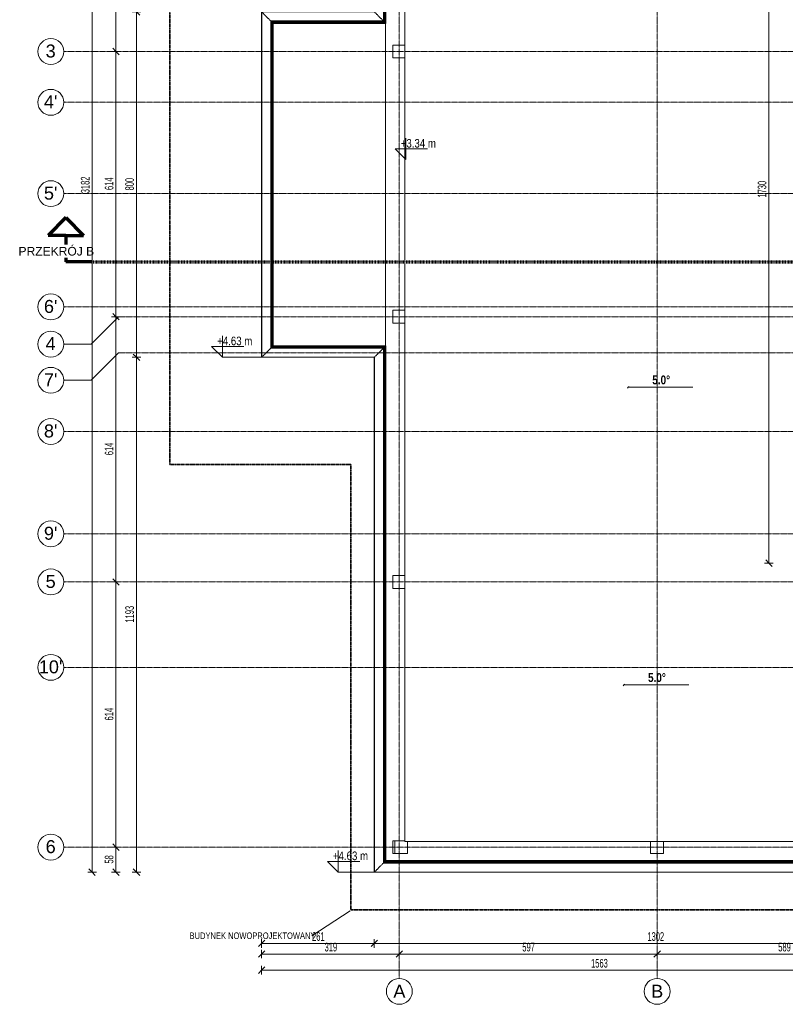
# Model space of a CAD drawing. Header units: millimetres. Extents: x 5238 to 79025, y -25411 to 16655.
# Tile 1 of 8: x 20194 to 37934, y -24465 to -1655. Entities that reach past the tile are written whole.
import ezdxf

# ---------------------------------------------------------------- set-up
doc = ezdxf.new("R2010")
doc.units = ezdxf.units.MM
for name, pattern in [('__FK_przerywana', [3.2004, 1.6002, -1.6002]), ('Kreska', [6.35, 3.175, -3.175]), ('Linia siatki', [22.225, 12.7, -3.175, 3.175, -3.175])]:
    doc.linetypes.add(name, pattern=pattern)
for name, color, linetype, lineweight in [('A-ANNO-DIMS', 7, 'Continuous', 5), ('A-ANNO-DIMS-100', 7, 'Continuous', 5), ('A-DETL-MBND', 7, 'Continuous', 5), ('G-ANNO-DIMS', 7, 'Continuous', 5), ('G-ANNO-SYMB', 7, 'Continuous', 5), ('G-ANNO-TEXT', 7, 'Continuous', 5), ('S-COLS-SYMB', 7, 'Continuous', 18), ('S-GRID', 7, 'Continuous', 5), ('S-GRID-IDEN', 7, 'Continuous', 5)]:
    doc.layers.add(name, color=color, linetype=linetype, lineweight=lineweight)
doc.layers.add('A-DETL', color=7, linetype='Continuous', lineweight=5, true_color=0x00a600)
doc.styles.add('Arial_1', font='arial.ttf', dxfattribs={"height": 200})
doc.styles.add('Arial_2', font='arial.ttf', dxfattribs={"height": 300})
doc.styles.add('Arial_3', font='arial.ttf', dxfattribs={"width": 0.8, "height": 200})
doc.styles.add('Arial_4', font='arial.ttf', dxfattribs={"width": 0.8, "height": 150})
doc.styles.add('Arial_5', font='arial.ttf', dxfattribs={"width": 0.6, "height": 200})
doc.styles.add('Arial_B', font='arialbd.ttf', dxfattribs={"width": 0.8, "height": 206.349206})
doc.dimstyles.new('standard_wielkość_otworów', dxfattribs={"dimscale": 304.8, "dimtxt": 204.05188, "dimasz": 0.492126, "dimexe": 0.328084, "dimexo": 0.0625, "dimgap": 0, "dimtad": 1, "dimdec": 0, "dimlfac": 0.1, "dimzin": 0, "dimdsep": 46, "dimtxsty": 'Arial_5', "dimblk1": 'OBLIQUE', "dimblk2": 'OBLIQUE', "dimsah": 1, "dimcen": 0.09, "dimazin": 0, "dimtfac": 1, "dimtdec": 4, "dimtix": 1, "dimtmove": 0, "dimatfit": 3, "dimfxl": 0.328084, "dimfxlon": 1, "dimtvp": 1, "dimtolj": 1, "dimtzin": 0, "dimarcsym": 2})

# ---------------------------------------------------------------- blocks, each defined once
blk = doc.blocks.new('Modele ogólne 1 - Modele ogólne 1-1641072-RZUT DACHU')
at = {"layer": 'A-DETL-MBND'}
for p, q in [((-35653, 10416), (-48673, 10416)), ((-48673, 10416), (-48673, -1472)), ((-35653, 10416), (-35653, 3056)), ((-48405, 10148), (-35921, 10148)), ((-48405, -1740), (-48405, 10148)), ((-35921, 10148), (-35921, 3056)), ((-48673, -1472), (-51284, -1472)), ((-51284, -1472), (-51284, -9476)), ((-51016, -1740), (-48405, -1740)), ((-51016, -9208), (-51016, -1740)), ((-48405, -9208), (-51016, -9208)), ((-48405, -21136), (-48405, -9208)), ((-51284, -9476), (-48673, -9476)), ((-48673, -9476), (-48673, -21404)), ((-35921, -14244), (-35921, -21136)), ((-35653, -21404), (-35653, -14244)), ((-35921, -21136), (-48405, -21136)), ((-48673, -21404), (-35653, -21404))]:
    blk.add_line(p, q, dxfattribs=at)
at = {"layer": 'A-DETL-MBND', "color": 251, "true_color": 0x666666}
for p, q in [((-48673, 10416), (-35653, 10416)), ((-48673, -1472), (-48673, 10416)), ((-48670, 10412), (-35657, 10412)), ((-48670, -1476), (-48670, 10412)), ((-35657, 10412), (-35657, 3056)), ((-35653, 10416), (-35653, 3056)), ((-48463, 10206), (-35863, 10206)), ((-48463, -1682), (-48463, 10206)), ((-35873, 10196), (-48453, 10196)), ((-48453, 10196), (-48453, -1692)), ((-48453, 10196), (-35873, 10196)), ((-48453, -1692), (-48453, 10196)), ((-35883, 10186), (-48443, 10186)), ((-48443, 10186), (-48443, -1702)), ((-48433, 10176), (-35893, 10176)), ((-48433, -1712), (-48433, 10176)), ((-35903, 10166), (-48423, 10166)), ((-48423, 10166), (-48423, -1722)), ((-48423, 10166), (-35903, 10166)), ((-48423, -1722), (-48423, 10166)), ((-35921, 10148), (-48405, 10148)), ((-48405, 10148), (-48405, -1740)), ((-35921, 10148), (-35921, 3056)), ((-35903, 3056), (-35903, 10166)), ((-35903, 10166), (-35903, 3056)), ((-35893, 10176), (-35893, 3056)), ((-35883, 10186), (-35883, 3056)), ((-35873, 10196), (-35873, 3056)), ((-35873, 10196), (-35873, 3056)), ((-35863, 10206), (-35863, 3056)), ((-51284, -1472), (-48673, -1472)), ((-51284, -9476), (-51284, -1472)), ((-51281, -1476), (-48670, -1476)), ((-51281, -9473), (-51281, -1476)), ((-51074, -1682), (-48463, -1682)), ((-51074, -9266), (-51074, -1682)), ((-48453, -1692), (-51064, -1692)), ((-51064, -1692), (-51064, -9256)), ((-51064, -1692), (-48453, -1692)), ((-51064, -9256), (-51064, -1692)), ((-48443, -1702), (-51054, -1702)), ((-51054, -1702), (-51054, -9246)), ((-51044, -1712), (-48433, -1712)), ((-51044, -9236), (-51044, -1712)), ((-48423, -1722), (-51034, -1722)), ((-51034, -1722), (-51034, -9226)), ((-51034, -1722), (-48423, -1722)), ((-51034, -9226), (-51034, -1722)), ((-48405, -1740), (-48413, -1740)), ((-48463, -9266), (-51074, -9266)), ((-51064, -9256), (-48453, -9256)), ((-48453, -9256), (-51064, -9256)), ((-51054, -9246), (-48443, -9246)), ((-48433, -9236), (-51044, -9236)), ((-51034, -9226), (-48423, -9226)), ((-48423, -9226), (-51034, -9226)), ((-48463, -21194), (-48463, -9266)), ((-48453, -9256), (-48453, -21184)), ((-48453, -21184), (-48453, -9256)), ((-48443, -9246), (-48443, -21174)), ((-48433, -21164), (-48433, -9236)), ((-48423, -9226), (-48423, -21154)), ((-48423, -21154), (-48423, -9226)), ((-48413, -9208), (-48405, -9208)), ((-48405, -9208), (-48405, -21136)), ((-48673, -9476), (-51284, -9476)), ((-48670, -9473), (-51281, -9473)), ((-48673, -21404), (-48673, -9476)), ((-48670, -21401), (-48670, -9473)), ((-35921, -21136), (-35921, -14244)), ((-35903, -21154), (-35903, -14244)), ((-35903, -14244), (-35903, -21154)), ((-35893, -14244), (-35893, -21164)), ((-35883, -21174), (-35883, -14244)), ((-35873, -21184), (-35873, -14244)), ((-35873, -14244), (-35873, -21184)), ((-35863, -14244), (-35863, -21194)), ((-35657, -14244), (-35657, -21401)), ((-35653, -14244), (-35653, -21404)), ((-35863, -21194), (-48463, -21194)), ((-48453, -21184), (-35873, -21184)), ((-35873, -21184), (-48453, -21184)), ((-48443, -21174), (-35883, -21174)), ((-35893, -21164), (-48433, -21164)), ((-48423, -21154), (-35903, -21154)), ((-35903, -21154), (-48423, -21154)), ((-48405, -21136), (-35921, -21136)), ((-35653, -21404), (-48673, -21404)), ((-35657, -21401), (-48670, -21401))]:
    blk.add_line(p, q, dxfattribs=at)
at = {"layer": 'A-DETL-MBND', "color": 253, "true_color": 0xa3a3a3}
for points in [[(-48670, 10412), (-48671, 10413), (-48672, 10415), (-48673, 10415), (-48673, 10416)], [(-35657, 10412), (-35656, 10413), (-35654, 10415), (-35654, 10415), (-35653, 10416)], [(-48464, 10206), (-48464, 10207), (-48467, 10209), (-48470, 10212)], [(-48463, 10205), (-48463, 10205), (-48463, 10205), (-48464, 10206)], [(-48437, 10179), (-48438, 10181), (-48441, 10183), (-48443, 10186)], [(-48433, 10176), (-48434, 10176), (-48435, 10177), (-48437, 10179)], [(-48433, 10176), (-48433, 10175), (-48433, 10175), (-48433, 10175)], [(-48433, 10175), (-48433, 10175), (-48433, 10175), (-48433, 10176)], [(-35893, 10176), (-35894, 10175), (-35894, 10175), (-35891, 10178), (-35886, 10183), (-35883, 10186)], [(-35864, 10205), (-35864, 10205), (-35864, 10205), (-35863, 10206)], [(-51281, -1476), (-51282, -1475), (-51283, -1473), (-51284, -1473), (-51284, -1472)], [(-48670, -1476), (-48671, -1475), (-48672, -1473), (-48673, -1473), (-48673, -1472)], [(-51074, -1683), (-51074, -1683), (-51074, -1683), (-51075, -1682)], [(-51044, -1712), (-51044, -1713), (-51044, -1713), (-51047, -1710), (-51052, -1705), (-51054, -1702)], [(-48463, -1683), (-48463, -1683), (-48463, -1683), (-48464, -1682)], [(-48433, -1712), (-48433, -1713), (-48433, -1713), (-48433, -1713)], [(-51074, -9266), (-51074, -9266), (-51074, -9266), (-51075, -9266)], [(-51044, -9236), (-51044, -9236), (-51044, -9236), (-51047, -9239), (-51052, -9244), (-51054, -9246)], [(-48463, -9266), (-48463, -9266), (-48463, -9266), (-48464, -9266)], [(-48433, -9236), (-48433, -9236), (-48433, -9236), (-48436, -9239), (-48441, -9244), (-48443, -9246)], [(-51281, -9473), (-51282, -9474), (-51283, -9475), (-51284, -9476), (-51284, -9476)], [(-48670, -9473), (-48671, -9474), (-48672, -9475), (-48673, -9476), (-48673, -9476)], [(-48464, -21194), (-48463, -21194), (-48463, -21194), (-48463, -21194)], [(-48443, -21174), (-48441, -21172), (-48436, -21167), (-48433, -21164), (-48433, -21164), (-48433, -21164)], [(-35893, -21164), (-35894, -21164), (-35894, -21164), (-35894, -21164)], [(-35894, -21164), (-35894, -21164), (-35894, -21164), (-35893, -21164)], [(-35893, -21164), (-35893, -21165), (-35891, -21167), (-35886, -21172), (-35883, -21174)], [(-35864, -21194), (-35864, -21194), (-35864, -21194), (-35863, -21194)], [(-35863, -21194), (-35862, -21195), (-35858, -21200), (-35849, -21209), (-35844, -21214)], [(-48673, -21404), (-48673, -21404), (-48672, -21403), (-48671, -21402), (-48670, -21401)], [(-35798, -21259), (-35794, -21264), (-35784, -21274), (-35773, -21284), (-35768, -21290)], [(-35696, -21362), (-35689, -21368), (-35677, -21381), (-35663, -21395), (-35657, -21401)], [(-35657, -21401), (-35656, -21402), (-35655, -21403), (-35655, -21403)], [(-35655, -21403), (-35654, -21404), (-35654, -21404), (-35653, -21404)]]:
    blk.add_open_spline(points, degree=3, dxfattribs=at)
for points, knots in [([(-48470, 10212), (-48473, 10215), (-48482, 10224), (-48499, 10241), (-48515, 10257), (-48528, 10270), (-48543, 10285), (-48556, 10298), (-48567, 10309), (-48576, 10318), (-48585, 10327), (-48593, 10336), (-48603, 10345), (-48615, 10357), (-48631, 10373), (-48650, 10393), (-48663, 10406), (-48670, 10412)], [0.125, 0.125, 0.125, 0.125, 0.25, 0.375, 0.4375, 0.5, 0.5625, 0.625, 0.65625, 0.6875, 0.71875, 0.75, 0.78125, 0.8125, 0.875, 0.9375, 1, 1, 1, 1]), ([(-35863, 10206), (-35862, 10207), (-35858, 10211), (-35845, 10224), (-35828, 10241), (-35812, 10257), (-35799, 10270), (-35784, 10285), (-35771, 10298), (-35760, 10309), (-35751, 10318), (-35742, 10327), (-35733, 10336), (-35724, 10345), (-35712, 10357), (-35696, 10373), (-35676, 10392), (-35663, 10406), (-35657, 10412)], [0, 0, 0, 0, 0.125, 0.25, 0.375, 0.4375, 0.5, 0.5625, 0.625, 0.65625, 0.6875, 0.71875, 0.75, 0.78125, 0.8125, 0.875, 0.9375, 1, 1, 1, 1]), ([(-51075, -1682), (-51075, -1681), (-51080, -1677), (-51093, -1664), (-51110, -1647), (-51126, -1631), (-51139, -1618), (-51154, -1603), (-51167, -1590), (-51178, -1579), (-51187, -1570), (-51196, -1561), (-51204, -1552), (-51214, -1543), (-51226, -1531), (-51242, -1515), (-51261, -1495), (-51274, -1482), (-51281, -1476)], [0, 0, 0, 0, 0.125, 0.25, 0.375, 0.4375, 0.5, 0.5625, 0.625, 0.65625, 0.6875, 0.71875, 0.75, 0.78125, 0.8125, 0.875, 0.9375, 1, 1, 1, 1]), ([(-48464, -1682), (-48464, -1681), (-48469, -1677), (-48482, -1664), (-48499, -1647), (-48515, -1631), (-48528, -1618), (-48543, -1603), (-48556, -1590), (-48567, -1579), (-48576, -1570), (-48584, -1561), (-48593, -1552), (-48603, -1543), (-48615, -1531), (-48631, -1515), (-48650, -1496), (-48664, -1482), (-48670, -1476)], [0, 0, 0, 0, 0.125, 0.25, 0.375, 0.4375, 0.5, 0.5625, 0.625, 0.65625, 0.6875, 0.71875, 0.75, 0.78125, 0.8125, 0.875, 0.9375, 1, 1, 1, 1]), ([(-48433, -1713), (-48433, -1713), (-48433, -1712), (-48436, -1710), (-48441, -1705), (-48443, -1702)], [0.1688858, 0.1688858, 0.1688858, 0.1688858, 0.3333333, 0.6666667, 1, 1, 1, 1]), ([(-51075, -9266), (-51075, -9267), (-51080, -9272), (-51093, -9285), (-51110, -9302), (-51126, -9318), (-51139, -9331), (-51154, -9346), (-51167, -9359), (-51178, -9370), (-51187, -9379), (-51195, -9388), (-51204, -9396), (-51214, -9406), (-51226, -9418), (-51242, -9434), (-51261, -9453), (-51275, -9466), (-51281, -9473)], [0, 0, 0, 0, 0.125, 0.25, 0.375, 0.4375, 0.5, 0.5625, 0.625, 0.65625, 0.6875, 0.71875, 0.75, 0.78125, 0.8125, 0.875, 0.9375, 1, 1, 1, 1]), ([(-48464, -9266), (-48464, -9267), (-48469, -9272), (-48482, -9285), (-48499, -9302), (-48515, -9318), (-48528, -9331), (-48543, -9346), (-48556, -9359), (-48567, -9370), (-48576, -9379), (-48585, -9387), (-48593, -9396), (-48603, -9406), (-48615, -9418), (-48631, -9434), (-48650, -9453), (-48663, -9467), (-48670, -9473)], [0, 0, 0, 0, 0.125, 0.25, 0.375, 0.4375, 0.5, 0.5625, 0.625, 0.65625, 0.6875, 0.71875, 0.75, 0.78125, 0.8125, 0.875, 0.9375, 1, 1, 1, 1]), ([(-48670, -21401), (-48664, -21394), (-48650, -21381), (-48631, -21362), (-48615, -21346), (-48603, -21334), (-48590, -21321), (-48576, -21307), (-48559, -21290), (-48543, -21274), (-48523, -21254), (-48502, -21233), (-48482, -21213), (-48469, -21200), (-48464, -21195), (-48464, -21194)], [-1, -1, -1, -1, -0.9375, -0.875, -0.8125, -0.78125, -0.75, -0.6875, -0.625, -0.5625, -0.5, -0.375, -0.25, -0.125, 0, 0, 0, 0]), ([(-35844, -21214), (-35838, -21220), (-35828, -21230), (-35812, -21246), (-35803, -21255), (-35798, -21259)], [0.25, 0.25, 0.25, 0.25, 0.375, 0.4375, 0.5, 0.5, 0.5, 0.5]), ([(-35768, -21290), (-35765, -21293), (-35760, -21298), (-35751, -21307), (-35742, -21315), (-35733, -21324), (-35724, -21334), (-35712, -21346), (-35702, -21356), (-35696, -21362)], [0.625, 0.625, 0.625, 0.625, 0.65625, 0.6875, 0.71875, 0.75, 0.78125, 0.8125, 0.875, 0.875, 0.875, 0.875])]:
    blk.add_open_spline(points, degree=3, knots=knots, dxfattribs=at)
at = {"layer": 'A-DETL-MBND', "color": 254, "true_color": 0xdddddd}
for points in [[(-48463, 10206), (-48463, 10205), (-48463, 10205), (-48463, 10205)], [(-35863, 10206), (-35864, 10205), (-35864, 10205), (-35864, 10205)], [(-51074, -1682), (-51074, -1683), (-51074, -1683), (-51074, -1683)], [(-48463, -1682), (-48463, -1683), (-48463, -1683), (-48463, -1683)], [(-51074, -9266), (-51074, -9266), (-51074, -9266), (-51074, -9266)], [(-48463, -9266), (-48463, -9266), (-48463, -9266), (-48463, -9266)], [(-48463, -21194), (-48463, -21194), (-48463, -21194), (-48463, -21194)], [(-35863, -21194), (-35864, -21194), (-35864, -21194), (-35864, -21194)]]:
    blk.add_open_spline(points, degree=3, dxfattribs=at)
blk = doc.blocks.new('Przekrój - znacznik przekroju strzałka-348499-RZUT DACHU')
at = {"layer": 'G-ANNO-SYMB', "lineweight": 70}
for p, q in [((-6, 10.22), (-10.11, 6.11)), ((-6, 10.22), (-1.89, 6.11)), ((-6, 6.11), (-10.11, 6.11)), ((-6, 6.11), (-6, 0)), ((-6, 6.11), (-1.89, 6.11)), ((0, 0), (-6, 0))]:
    blk.add_line(p, q, dxfattribs=at)
blk = doc.blocks.new('Siatka - SOsi_Sybol osi-348494-RZUT DACHU')
at = {"layer": 'S-GRID-IDEN', "color": 142, "true_color": 0x0080c0}
blk.add_circle((0, 0), 3, dxfattribs=at)
blk = doc.blocks.new('Rzędne punktów - Znacznik rzędnej-348474-RZUT DACHU')
at = {"layer": 'G-ANNO-DIMS'}
for p, q in [((0, 0), (0, 5)), ((-2.5, 2.5), (0, 0)), ((-2.5, 2.5), (5, 2.5))]:
    blk.add_line(p, q, dxfattribs=at)
blk = doc.blocks.new('DIMBLOCK10-RZUT DACHU')
at = {"layer": 'A-ANNO-DIMS-100', "color": 250, "true_color": 0x303030, "transparency": 16777216}
for p, q in [((22900, -1472), (22800, -1472)), ((22900, -1472), (22825, -1397)), ((22900, -1472), (22900, -9476)), ((22900, -1472), (22975, -1547)), ((22900, -1472), (23000, -1472)), ((22900, -9476), (22800, -9476)), ((22900, -9476), (22825, -9401)), ((22900, -9476), (22975, -9551)), ((22900, -9476), (23000, -9476))]:
    blk.add_line(p, q, dxfattribs=at)
at = {"layer": 'A-ANNO-DIMS-100', "color": 0, "transparency": 16777216, "insert": (22640, -5611), "char_height": 200, "width": 327.74, "attachment_point": 1, "rotation": 90, "line_spacing_factor": 0.941778, "style": 'Arial_5'}
blk.add_mtext('800', dxfattribs=at)
blk = doc.blocks.new('_Oblique')
at = {"color": 0, "linetype": 'ByBlock', "lineweight": -2}
blk.add_line((-0.5, -0.5), (0.5, 0.5), dxfattribs=at)
blk = doc.blocks.new('DIMBLOCK11-RZUT DACHU')
at = {"layer": 'A-ANNO-DIMS-100', "color": 250, "true_color": 0x303030, "transparency": 16777216}
for p, q in [((22900, -9476), (22800, -9476)), ((22900, -9476), (22825, -9401)), ((22900, -9476), (22900, -21404)), ((22900, -9476), (22975, -9551)), ((22900, -9476), (23000, -9476)), ((22900, -21404), (22800, -21404)), ((22900, -21404), (22825, -21329)), ((22900, -21404), (22975, -21479)), ((22900, -21404), (23000, -21404))]:
    blk.add_line(p, q, dxfattribs=at)
at = {"layer": 'A-ANNO-DIMS-100', "color": 0, "transparency": 16777216, "insert": (22640, -15622), "char_height": 200, "width": 436.98, "attachment_point": 1, "rotation": 90, "line_spacing_factor": 0.941778, "style": 'Arial_5'}
blk.add_mtext('1193', dxfattribs=at)
blk = doc.blocks.new('DIMBLOCK12-RZUT DACHU')
at = {"layer": 'A-ANNO-DIMS-100', "color": 250, "true_color": 0x303030, "transparency": 16777216}
for p, q in [((22425, -20824), (22350, -20749)), ((22425, -20824), (22325, -20824)), ((22425, -21404), (22425, -20824)), ((22425, -20824), (22500, -20899)), ((22425, -20824), (22525, -20824)), ((22425, -21404), (22325, -21404)), ((22425, -21404), (22350, -21329)), ((22425, -21404), (22500, -21479)), ((22425, -21404), (22525, -21404))]:
    blk.add_line(p, q, dxfattribs=at)
at = {"layer": 'A-ANNO-DIMS-100', "color": 0, "transparency": 16777216, "insert": (22165, -21205), "char_height": 200, "width": 218.49, "attachment_point": 1, "rotation": 90, "line_spacing_factor": 0.941778, "style": 'Arial_5'}
blk.add_mtext('58', dxfattribs=at)
blk = doc.blocks.new('DIMBLOCK13-RZUT DACHU')
at = {"layer": 'A-ANNO-DIMS-100', "color": 250, "true_color": 0x303030, "transparency": 16777216}
for p, q in [((22425, -14680), (22325, -14680)), ((22425, -14680), (22350, -14605)), ((22425, -20824), (22425, -14680)), ((22425, -14680), (22500, -14755)), ((22425, -14680), (22525, -14680)), ((22425, -20824), (22350, -20749)), ((22425, -20824), (22325, -20824)), ((22425, -20824), (22500, -20899)), ((22425, -20824), (22525, -20824))]:
    blk.add_line(p, q, dxfattribs=at)
at = {"layer": 'A-ANNO-DIMS-100', "color": 0, "transparency": 16777216, "insert": (22165, -17889), "char_height": 200, "width": 327.74, "attachment_point": 1, "rotation": 90, "line_spacing_factor": 0.941778, "style": 'Arial_5'}
blk.add_mtext('614', dxfattribs=at)
blk = doc.blocks.new('DIMBLOCK14-RZUT DACHU')
at = {"layer": 'A-ANNO-DIMS-100', "color": 250, "true_color": 0x303030, "transparency": 16777216}
for p, q in [((22425, -8536), (22325, -8536)), ((22425, -8536), (22350, -8461)), ((22425, -14680), (22425, -8536)), ((22425, -8536), (22500, -8611)), ((22425, -8536), (22525, -8536)), ((22425, -14680), (22325, -14680)), ((22425, -14680), (22350, -14605)), ((22425, -14680), (22500, -14755)), ((22425, -14680), (22525, -14680))]:
    blk.add_line(p, q, dxfattribs=at)
at = {"layer": 'A-ANNO-DIMS-100', "color": 0, "transparency": 16777216, "insert": (22165, -11745), "char_height": 200, "width": 327.74, "attachment_point": 1, "rotation": 90, "line_spacing_factor": 0.941778, "style": 'Arial_5'}
blk.add_mtext('614', dxfattribs=at)
blk = doc.blocks.new('DIMBLOCK15-RZUT DACHU')
at = {"layer": 'A-ANNO-DIMS-100', "color": 250, "true_color": 0x303030, "transparency": 16777216}
for p, q in [((22425, -2392), (22325, -2392)), ((22425, -2392), (22350, -2317)), ((22425, -8536), (22425, -2392)), ((22425, -2392), (22500, -2467)), ((22425, -2392), (22525, -2392)), ((22425, -8536), (22325, -8536)), ((22425, -8536), (22350, -8461)), ((22425, -8536), (22500, -8611)), ((22425, -8536), (22525, -8536))]:
    blk.add_line(p, q, dxfattribs=at)
at = {"layer": 'A-ANNO-DIMS-100', "color": 0, "transparency": 16777216, "insert": (22165, -5601), "char_height": 200, "width": 327.74, "attachment_point": 1, "rotation": 90, "line_spacing_factor": 0.941778, "style": 'Arial_5'}
blk.add_mtext('614', dxfattribs=at)
blk = doc.blocks.new('DIMBLOCK16-RZUT DACHU')
at = {"layer": 'A-ANNO-DIMS-100', "color": 250, "true_color": 0x303030, "transparency": 16777216}
for p, q in [((22425, 3752), (22325, 3752)), ((22425, 3752), (22350, 3827)), ((22425, -2392), (22425, 3752)), ((22425, 3752), (22500, 3677)), ((22425, 3752), (22525, 3752)), ((22425, -2392), (22325, -2392)), ((22425, -2392), (22350, -2317)), ((22425, -2392), (22500, -2467)), ((22425, -2392), (22525, -2392))]:
    blk.add_line(p, q, dxfattribs=at)
at = {"layer": 'A-ANNO-DIMS-100', "color": 0, "transparency": 16777216, "insert": (22165, 543), "char_height": 200, "width": 327.74, "attachment_point": 1, "rotation": 90, "line_spacing_factor": 0.941778, "style": 'Arial_5'}
blk.add_mtext('614', dxfattribs=at)
blk = doc.blocks.new('DIMBLOCK19-RZUT DACHU')
at = {"layer": 'A-ANNO-DIMS-100', "color": 250, "true_color": 0x303030, "transparency": 16777216}
for p, q in [((21871, 10416), (21771, 10416)), ((21871, 10416), (21796, 10491)), ((21871, 10416), (21871, -21404)), ((21871, 10416), (21946, 10341)), ((21871, 10416), (21971, 10416)), ((21871, -21404), (21771, -21404)), ((21871, -21404), (21796, -21329)), ((21871, -21404), (21946, -21479)), ((21871, -21404), (21971, -21404))]:
    blk.add_line(p, q, dxfattribs=at)
at = {"layer": 'A-ANNO-DIMS-100', "color": 0, "transparency": 16777216, "insert": (21612, -5676), "char_height": 200, "width": 436.98, "attachment_point": 1, "rotation": 90, "line_spacing_factor": 0.941778, "style": 'Arial_5'}
blk.add_mtext('3182', dxfattribs=at)
blk = doc.blocks.new('DIMBLOCK20-RZUT DACHU')
at = {"layer": 'A-ANNO-DIMS-100', "color": 250, "true_color": 0x303030, "transparency": 16777216}
for p, q in [((25799, -23054), (25799, -22954)), ((25799, -23054), (25874, -22979)), ((28410, -23054), (28410, -22954)), ((28410, -23054), (28485, -22979)), ((25799, -23054), (25724, -23129)), ((25799, -23054), (28410, -23054)), ((25799, -23054), (25799, -23154)), ((28410, -23054), (28335, -23129)), ((28410, -23054), (28410, -23154))]:
    blk.add_line(p, q, dxfattribs=at)
at = {"layer": 'A-ANNO-DIMS-100', "color": 0, "transparency": 16777216, "insert": (26968, -22795), "char_height": 200, "width": 327.74, "attachment_point": 1, "line_spacing_factor": 0.941778, "style": 'Arial_5'}
blk.add_mtext('261', dxfattribs=at)
blk = doc.blocks.new('DIMBLOCK21-RZUT DACHU')
at = {"layer": 'A-ANNO-DIMS-100', "color": 250, "true_color": 0x303030, "transparency": 16777216}
for p, q in [((28410, -23054), (28410, -22954)), ((28410, -23054), (28485, -22979)), ((41430, -23054), (41430, -22954)), ((41430, -23054), (41505, -22979)), ((28410, -23054), (28335, -23129)), ((28410, -23054), (41430, -23054)), ((28410, -23054), (28410, -23154)), ((41430, -23054), (41355, -23129)), ((41430, -23054), (41430, -23154))]:
    blk.add_line(p, q, dxfattribs=at)
at = {"layer": 'A-ANNO-DIMS-100', "color": 0, "transparency": 16777216, "insert": (34738, -22795), "char_height": 200, "width": 436.98, "attachment_point": 1, "line_spacing_factor": 0.941778, "style": 'Arial_5'}
blk.add_mtext('1302', dxfattribs=at)
blk = doc.blocks.new('DIMBLOCK22-RZUT DACHU')
at = {"layer": 'A-ANNO-DIMS-100', "color": 250, "true_color": 0x303030, "transparency": 16777216}
for p, q in [((25799, -23300), (25799, -23200)), ((25799, -23300), (25874, -23225)), ((28990, -23300), (28990, -23200)), ((28990, -23300), (29065, -23225)), ((25799, -23300), (25724, -23375)), ((25799, -23300), (28990, -23300)), ((25799, -23300), (25799, -23400)), ((28990, -23300), (28915, -23375)), ((28990, -23300), (28990, -23400))]:
    blk.add_line(p, q, dxfattribs=at)
at = {"layer": 'A-ANNO-DIMS-100', "color": 0, "transparency": 16777216, "insert": (27258, -23040), "char_height": 200, "width": 327.74, "attachment_point": 1, "line_spacing_factor": 0.941778, "style": 'Arial_5'}
blk.add_mtext('319', dxfattribs=at)
blk = doc.blocks.new('DIMBLOCK23-RZUT DACHU')
at = {"layer": 'A-ANNO-DIMS-100', "color": 250, "true_color": 0x303030, "transparency": 16777216}
for p, q in [((28990, -23300), (28990, -23200)), ((28990, -23300), (29065, -23225)), ((34963, -23300), (34963, -23200)), ((34963, -23300), (35038, -23225)), ((28990, -23300), (28915, -23375)), ((28990, -23300), (34963, -23300)), ((28990, -23300), (28990, -23400)), ((34963, -23300), (34888, -23375)), ((34963, -23300), (34963, -23400))]:
    blk.add_line(p, q, dxfattribs=at)
at = {"layer": 'A-ANNO-DIMS-100', "color": 0, "transparency": 16777216, "insert": (31840, -23040), "char_height": 200, "width": 327.74, "attachment_point": 1, "line_spacing_factor": 0.941778, "style": 'Arial_5'}
blk.add_mtext('597', dxfattribs=at)
blk = doc.blocks.new('DIMBLOCK24-RZUT DACHU')
at = {"layer": 'A-ANNO-DIMS-100', "color": 250, "true_color": 0x303030, "transparency": 16777216}
for p, q in [((34963, -23300), (34963, -23200)), ((34963, -23300), (35038, -23225)), ((40850, -23300), (40850, -23200)), ((40850, -23300), (40925, -23225)), ((34963, -23300), (34888, -23375)), ((34963, -23300), (40850, -23300)), ((34963, -23300), (34963, -23400)), ((40850, -23300), (40775, -23375)), ((40850, -23300), (40850, -23400))]:
    blk.add_line(p, q, dxfattribs=at)
at = {"layer": 'A-ANNO-DIMS-100', "color": 0, "transparency": 16777216, "insert": (37770, -23040), "char_height": 200, "width": 327.74, "attachment_point": 1, "line_spacing_factor": 0.941778, "style": 'Arial_5'}
blk.add_mtext('589', dxfattribs=at)
blk = doc.blocks.new('DIMBLOCK26-RZUT DACHU')
at = {"layer": 'A-ANNO-DIMS-100', "color": 250, "true_color": 0x303030, "transparency": 16777216}
for p, q in [((25799, -23674), (25724, -23749)), ((25799, -23674), (25799, -23574)), ((25799, -23674), (25874, -23599)), ((25799, -23674), (41430, -23674)), ((25799, -23674), (25799, -23774)), ((41430, -23674), (41355, -23749)), ((41430, -23674), (41430, -23574)), ((41430, -23674), (41505, -23599)), ((41430, -23674), (41430, -23774))]:
    blk.add_line(p, q, dxfattribs=at)
at = {"layer": 'A-ANNO-DIMS-100', "color": 0, "transparency": 16777216, "insert": (33433, -23414), "char_height": 200, "width": 436.98, "attachment_point": 1, "line_spacing_factor": 0.941778, "style": 'Arial_5'}
blk.add_mtext('1563', dxfattribs=at)
blk = doc.blocks.new('DIMBLOCK73-RZUT DACHU')
at = {"layer": 'A-ANNO-DIMS-100', "color": 250, "true_color": 0x303030, "transparency": 16777216}
for p, q in [((37554, 3056), (37454, 3056)), ((37554, 3056), (37479, 3131)), ((37554, 3056), (37554, -14244)), ((37554, 3056), (37629, 2981)), ((37554, 3056), (37654, 3056)), ((37554, -14244), (37454, -14244)), ((37554, -14244), (37479, -14169)), ((37554, -14244), (37629, -14319)), ((37554, -14244), (37654, -14244))]:
    blk.add_line(p, q, dxfattribs=at)
at = {"layer": 'A-ANNO-DIMS-100', "color": 0, "transparency": 16777216, "insert": (37294, -5776), "char_height": 200, "width": 436.98, "attachment_point": 1, "rotation": 90, "line_spacing_factor": 0.941778, "style": 'Arial_5'}
blk.add_mtext('1730', dxfattribs=at)

msp = doc.modelspace()

# ---------------------------------------------------------------- linework, layer by layer
at = {"layer": 'A-DETL', "color": 4, "linetype": '__FK_przerywana', "lineweight": 35, "true_color": 0x00ffff}
for p, q in [((23670.3, -11959.4), (23670.3, 1105.6)), ((27870.3, -11959.4), (23670.3, -11959.4)), ((27870.3, -11959.4), (27870.3, -22275.5)), ((27870.3, -22275.5), (42670.3, -22275.5))]:
    msp.add_line(p, q, dxfattribs=at)
at = {"layer": 'A-DETL-MBND'}
for p, q in [((28670.3, -21144.4), (28670.3, 10155.6)), ((29120.3, 9705.6), (29120.3, -20694.4)), ((29120.3, -20694.4), (40720.3, -20694.4)), ((41170.3, -21144.4), (28670.3, -21144.4))]:
    msp.add_line(p, q, dxfattribs=at)
at = {"layer": 'A-DETL-MBND', "color": 251, "true_color": 0x666666}
for p, q in [((28670.3, -1732.4), (26059.3, -1732.4)), ((26059.3, -1732.4), (26059.3, -9216.4)), ((26059.3, -9216.4), (28670.3, -9216.4))]:
    msp.add_line(p, q, dxfattribs=at)
at = {"layer": 'G-ANNO-DIMS', "color": 1, "true_color": 0xff0000}
for p, q in [((25799.3, -9476.4), (24891.1, -9476.4)), ((28410.3, -21404.4), (27573, -21404.4))]:
    msp.add_line(p, q, dxfattribs=at)
at = {"layer": 'G-ANNO-DIMS'}
for p, q in [((34294, -10171.4), (34274.1, -10191.2)), ((34294, -10171.4), (34313.8, -10151.5)), ((35794, -10171.4), (34294, -10171.4)), ((34195.8, -17067.2), (34176, -17087)), ((34195.8, -17067.2), (34215.7, -17047.3)), ((35695.8, -17067.2), (34195.8, -17067.2))]:
    msp.add_line(p, q, dxfattribs=at)
at = {"layer": 'G-ANNO-SYMB', "linetype": 'Kreska', "lineweight": 70}
msp.add_line((21861.6, -7263.1), (77922.6, -7263.1), dxfattribs=at)
at = {"layer": 'G-ANNO-TEXT', "color": 4, "true_color": 0x00ffff}
for p, q in [((27851.1, -22301.1), (26966.3, -22875.8)), ((26966.3, -22875.8), (26961.4, -22875.8))]:
    msp.add_line(p, q, dxfattribs=at)
at = {"layer": 'S-COLS-SYMB'}
for p, q in [((28840.3, -2542.4), (28840.3, -2242.4)), ((28840.3, -2242.4), (29120.3, -2242.4)), ((29120.3, -2542.4), (28840.3, -2542.4)), ((28840.3, -8686.4), (28840.3, -8386.4)), ((28840.3, -8386.4), (29120.3, -8386.4)), ((29120.3, -8686.4), (28840.3, -8686.4)), ((28840.3, -14830.4), (28840.3, -14530.4)), ((28840.3, -14530.4), (29120.3, -14530.4)), ((29120.3, -14830.4), (28840.3, -14830.4)), ((28840.3, -20974.4), (28840.3, -20674.4)), ((28840.3, -20674.4), (28883.3, -20674.4)), ((28883.3, -20974.4), (28883.3, -20674.4)), ((28883.3, -20674.4), (29120, -20674.4)), ((29183.3, -20694.4), (29183.3, -20974.4)), ((34813.3, -20974.4), (34813.3, -20694.4)), ((35113.3, -20694.4), (35113.3, -20974.4)), ((28883.3, -20974.4), (28840.3, -20974.4)), ((29120.3, -20974.4), (28883.3, -20974.4)), ((29183.3, -20974.4), (29120.3, -20974.4)), ((35113.3, -20974.4), (34813.3, -20974.4))]:
    msp.add_line(p, q, dxfattribs=at)
at = {"layer": 'S-GRID', "linetype": 'Linia siatki'}
for p, q in [((28990.3, 15853.3), (28990.3, -23865.3)), ((34963.3, 15853.3), (34963.3, -23865.3)), ((21217, -2392.4), (78371.5, -2392.4)), ((21217, -3569.4), (78371.5, -3569.4)), ((21217, -5684.4), (78371.5, -5684.4)), ((21217, -8309.4), (78371.5, -8309.4)), ((22487, -8536.4), (77101.5, -8536.4)), ((22487, -9374.4), (77101.5, -9374.4)), ((21217, -11194.4), (78371.5, -11194.4)), ((21217, -13564.4), (78371.5, -13564.4)), ((21217, -14680.4), (78371.5, -14680.4)), ((21217, -16659.4), (78371.5, -16659.4)), ((21217, -20824.4), (78371.5, -20824.4))]:
    msp.add_line(p, q, dxfattribs=at)
at = {"layer": 'S-GRID'}
for p, q in [((22487, -8536.4), (21852, -9171.4)), ((21852, -9171.4), (21217, -9171.4)), ((22487, -9374.4), (21852, -10009.4)), ((21852, -10009.4), (21217, -10009.4))]:
    msp.add_line(p, q, dxfattribs=at)

# ---------------------------------------------------------------- block references
at = {"layer": 'A-DETL-MBND'}
msp.add_blockref('Modele ogólne 1 - Modele ogólne 1-1641072-RZUT DACHU', (77083.7, 0), dxfattribs=at)
at = {"layer": 'G-ANNO-DIMS', "xscale": 99.99999999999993, "yscale": 99.99999999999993, "zscale": 99.99999999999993}
for p in [(29144.8, -4897.7), (24891.1, -9476.4), (27573, -21404.4)]:
    msp.add_blockref('Rzędne punktów - Znacznik rzędnej-348474-RZUT DACHU', p, dxfattribs=at)
at = {"layer": 'G-ANNO-SYMB', "lineweight": 70, "xscale": 99.99999999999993, "yscale": 99.99999999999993, "zscale": 99.99999999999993}
msp.add_blockref('Przekrój - znacznik przekroju strzałka-348499-RZUT DACHU', (21861.6, -7263.1), dxfattribs=at)
at = {"layer": 'S-GRID-IDEN', "color": 142, "true_color": 0x0080c0, "xscale": 99.99999999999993, "yscale": 99.99999999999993, "zscale": 99.99999999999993}
for p, rotation in [((20917, -2392.4), 269.9999999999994), ((20917, -3569.4), 269.9999999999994), ((20917, -5684.4), 269.9999999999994), ((20917, -8309.4), 269.9999999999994), ((20917, -9171.4), 269.9999999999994), ((20917, -10009.4), 269.9999999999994), ((20917, -11194.4), 269.9999999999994), ((20917, -13564.4), 269.9999999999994), ((20917, -14680.4), 269.9999999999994), ((20917, -16659.4), 269.9999999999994), ((20917, -20824.4), 269.9999999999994), ((28990.3, -24165.3), 180), ((34963.3, -24165.3), 180)]:
    msp.add_blockref('Siatka - SOsi_Sybol osi-348494-RZUT DACHU', p, dxfattribs=dict(at, rotation=rotation))

# ---------------------------------------------------------------- texts
at = {"layer": 'G-ANNO-DIMS', "color": 1, "true_color": 0xff0000, "char_height": 200, "width": 962.269, "attachment_point": 1, "line_spacing_factor": 0.941778, "style": 'Arial_3'}
for s, insert in [('+3.34 m', (29023.8, -4418.6)), ('+4.63 m', (24770.2, -8997.3)), ('+4.63 m', (27452.1, -20925.3))]:
    msp.add_mtext(s, dxfattribs=dict(at, insert=insert))
at = {"layer": 'G-ANNO-DIMS', "char_height": 206.35, "width": 462.77, "attachment_point": 1, "line_spacing_factor": 0.941778, "style": 'Arial_B'}
for insert in [(34851.2, -9897), (34753, -16792.8)]:
    msp.add_mtext('5.0°', dxfattribs=dict(at, insert=insert))
at = {"layer": 'G-ANNO-TEXT', "color": 4, "true_color": 0x00ffff, "insert": (24130.3, -22800.8), "char_height": 150, "width": 3431.222, "attachment_point": 1, "style": 'Arial_4'}
msp.add_mtext('BUDYNEK NOWOPROJEKTOWANY', dxfattribs=at)
at = {"layer": 'S-GRID-IDEN', "color": 142, "true_color": 0x0080c0, "char_height": 300, "attachment_point": 1, "style": 'Arial_2'}
for s, insert, width in [('\\fArial|b0|i0|c238|p34|;3', (20795, -2230.5), 288.607), ("4'", (20755.5, -3407.5), 384.81), ("5'", (20755.5, -5522.5), 384.81), ("6'", (20755.5, -8147.5), 384.81), ('\\fArial|b0|i0|c238|p34|;4', (20795, -9009.5), 288.607), ("7'", (20755.5, -9847.5), 384.81), ("8'", (20755.5, -11032.5), 384.81), ("9'", (20755.5, -13402.5), 384.81), ('\\fArial|b0|i0|c238|p34|;5', (20795, -14518.5), 288.607), ("10'", (20636.5, -16497.5), 673.417), ('\\fArial|b0|i0|c238|p34|;6', (20795, -20662.5), 288.607), ('\\fArial|b0|i0|c238|p34|;A', (28852.4, -24011.4), 344.726), ('\\fArial|b0|i0|c238|p34|;B', (34825.4, -24011.4), 344.726)]:
    msp.add_mtext(s, dxfattribs=dict(at, insert=insert, width=width))

# ---------------------------------------------------------------- dimensions: what is measured, and where the dimension line sits
at = {"layer": 'A-ANNO-DIMS', "color": 250, "true_color": 0x303030}
for base, p1, p2, override, picture, middle in [((22424.9, 3751.6), (22324.9, -2392.4), (22324.9, 3751.6), {"dimpost": '<>', "dimfxl": 6144}, 'DIMBLOCK16-RZUT DACHU', (22322.8, 679.6)), ((37553.8, -14244.4), (37653.8, 3055.6), (37653.8, -14244.4), {"dimpost": '<>', "dimfxl": 17300}, 'DIMBLOCK73-RZUT DACHU', (37451.6, -5594.4)), ((22899.9, -9476.4), (22999.9, -1472.4), (22999.9, -9476.4), {"dimpost": '<>', "dimfxl": 8004}, 'DIMBLOCK10-RZUT DACHU', (22797.8, -5474.4)), ((22424.9, -2392.4), (22524.9, -8536.4), (22324.9, -2392.4), {"dimpost": '<>', "dimfxl": 6147.254346}, 'DIMBLOCK15-RZUT DACHU', (22322.8, -5464.4)), ((22424.9, -8536.4), (22324.9, -14680.4), (22524.9, -8536.4), {"dimpost": '<>', "dimfxl": 6147.254346}, 'DIMBLOCK14-RZUT DACHU', (22322.8, -11608.4)), ((22899.9, -21404.4), (22999.9, -9476.4), (22999.9, -21404.4), {"dimpost": '<>', "dimfxl": 11928}, 'DIMBLOCK11-RZUT DACHU', (22797.7, -15440.4)), ((22424.9, -14680.4), (22324.9, -20824.4), (22324.9, -14680.4), {"dimpost": '<>', "dimfxl": 6144}, 'DIMBLOCK13-RZUT DACHU', (22322.8, -17752.4)), ((22424.9, -20824.4), (22524.9, -21404.4), (22324.9, -20824.4), {"dimpost": '<>', "dimfxl": 613.514466}, 'DIMBLOCK12-RZUT DACHU', (22322.8, -21114.4))]:
    dim = msp.add_linear_dim(base=base, p1=p1, p2=p2, angle=90, dimstyle='standard_wielkość_otworów', override=override, dxfattribs=at)
    dim.commit()
    dim.dimension.update_dxf_attribs({"geometry": picture, "text_midpoint": middle})
for base, p1, p2, override, picture, middle in [((28410.3, -23054.3), (25799.3, -22954.3), (28410.3, -22954.3), {"dimpost": '<>', "dimfxl": 2611}, 'DIMBLOCK20-RZUT DACHU', (27104.8, -22952.2)), ((41430.3, -23054.3), (28410.3, -22954.3), (41430.3, -22954.3), {"dimpost": '<>', "dimfxl": 13020}, 'DIMBLOCK21-RZUT DACHU', (34920.3, -22952.1)), ((28990.3, -23300), (25799.3, -23200), (28990.3, -23200), {"dimpost": '<>', "dimfxl": 3191}, 'DIMBLOCK22-RZUT DACHU', (27394.8, -23197.8)), ((34963.3, -23300), (28990.3, -23200), (34963.3, -23200), {"dimpost": '<>', "dimfxl": 5973}, 'DIMBLOCK23-RZUT DACHU', (31976.8, -23197.9)), ((40850.3, -23300), (34963.3, -23200), (40850.3, -23200), {"dimpost": '<>', "dimfxl": 5887}, 'DIMBLOCK24-RZUT DACHU', (37906.8, -23197.9)), ((41430.3, -23673.9), (25799.3, -23573.9), (41430.3, -23573.9), {"dimpost": '<>', "dimfxl": 15631}, 'DIMBLOCK26-RZUT DACHU', (33614.8, -23571.7))]:
    dim = msp.add_linear_dim(base=base, p1=p1, p2=p2, dimstyle='standard_wielkość_otworów', override=override, dxfattribs=at)
    dim.commit()
    dim.dimension.update_dxf_attribs({"geometry": picture, "text_midpoint": middle})

# ---------------------------------------------------------------- next in the draw order: texts
at = {"layer": 'G-ANNO-SYMB', "insert": (20166.3, -6918.8), "char_height": 200, "width": 2172.573, "attachment_point": 1, "style": 'Arial_1', "bg_fill": 3, "box_fill_scale": 1.25, "bg_fill_color": 256, "bg_fill_true_color": 13158600, "bg_fill_transparency": 0}
msp.add_mtext('PRZEKRÓJ B', dxfattribs=at)

# ---------------------------------------------------------------- next in the draw order: dimensions: what is measured, and where the dimension line sits
at = {"layer": 'A-ANNO-DIMS', "color": 250, "true_color": 0x303030}
dim = msp.add_linear_dim(base=(21871.5, -21404.4), p1=(21971.5, 10415.6), p2=(21971.5, -21404.4), angle=90, dimstyle='standard_wielkość_otworów', override={"dimpost": '<>', "dimfxl": 31820}, dxfattribs=at)
dim.commit()
dim.dimension.update_dxf_attribs({"geometry": 'DIMBLOCK19-RZUT DACHU', "text_midpoint": (21769.3, -5494.4)})

doc.saveas('drawing.dxf')
